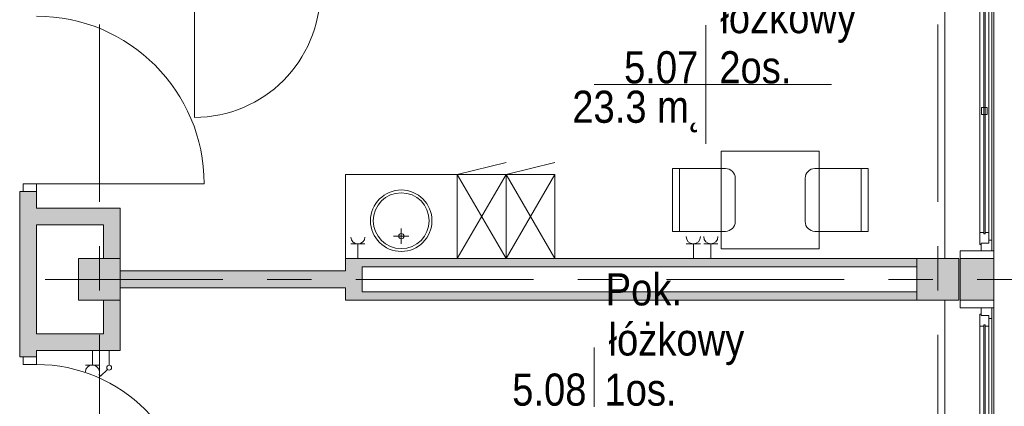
# Model space of a CAD drawing. Header units: centimetres. Extents: x -2424 to 2260, y -130 to 3012.
# Tile 76 of 81: x 530 to 1235, y 1277 to 1554. Entities that reach past the tile are written whole.
import ezdxf

# ---------------------------------------------------------------- set-up
doc = ezdxf.new("R2010")
doc.units = ezdxf.units.CM
doc.linetypes.add('Oś', pattern=[222.25, 127, -31.75, 31.75, -31.75])
for name, color, linetype, lineweight in [('A-AREA-IDEN', 2, 'Continuous', 13), ('A-DETL-GENF', 92, 'Continuous', 13), ('A-DETL-MEDM', 33, 'Continuous', 13), ('A-DOOR', 31, 'Continuous', 13), ('A-GLAZ', 151, 'Continuous', 13), ('A-WALL', 113, 'Continuous', 13), ('E-ELEC-EQPM', 71, 'Continuous', 9), ('I-FURN', 30, 'Continuous', 9), ('P-SANR-FIXT', 6, 'Continuous', 9), ('S-COLS', 52, 'Continuous', 13), ('S-GRID', 1, 'Continuous', 13)]:
    doc.layers.add(name, color=color, linetype=linetype, lineweight=lineweight)
doc.layers.add('A-WALL-PATT', color=111, linetype='Continuous', lineweight=13, plot=False)
doc.styles.add('Arial_11', font='arial.ttf', dxfattribs={"width": 0.85, "height": 23})

msp = doc.modelspace()

# ---------------------------------------------------------------- hatches: boundary and pattern name
at = {"layer": 'S-COLS', "lineweight": 9}
for points in [[(602.38, 1353.33), (602.38, 1383.33), (572.38, 1383.33), (572.38, 1353.33)], [(1202.38, 1353.33), (1202.38, 1383.33), (1172.38, 1383.33), (1172.38, 1353.33)]]:
    msp.add_hatch(color=251, dxfattribs=at).paths.add_polyline_path(points, flags=0)

# ---------------------------------------------------------------- linework, layer by layer
at = {"layer": 'A-AREA-IDEN', "color": 251, "lineweight": 9}
for p, q in [((1021.33, 1550.34), (1021.33, 1507.84)), ((1031.09, 1507.84), (941.33, 1507.84)), ((941.33, 1507.84), (1111.33, 1507.84)), ((1021.33, 1507.84), (1021.33, 1465.34)), ((941.33, 1319.49), (941.33, 1276.99))]:
    msp.add_line(p, q, dxfattribs=at)
at = {"layer": 'A-DETL-GENF', "color": 251, "lineweight": 9}
for p, q in [((542.38, 1436.83), (532.88, 1436.83)), ((532.88, 1436.83), (532.88, 1431.33)), ((532.88, 1431.33), (542.38, 1431.33)), ((542.38, 1431.33), (542.38, 1436.83)), ((542.38, 1312.83), (532.88, 1312.83)), ((532.88, 1312.83), (532.88, 1307.33)), ((542.38, 1307.33), (542.38, 1312.83)), ((532.88, 1307.33), (542.38, 1307.33))]:
    msp.add_line(p, q, dxfattribs=at)
at = {"layer": 'A-DETL-MEDM', "color": 251, "lineweight": 9}
for p, q in [((532.88, 1436.83), (542.38, 1436.83)), ((532.88, 1431.33), (532.88, 1436.83)), ((542.38, 1431.33), (532.88, 1431.33)), ((542.38, 1436.83), (542.38, 1431.33)), ((542.38, 1312.83), (532.88, 1312.83)), ((532.88, 1312.83), (532.88, 1307.33)), ((542.38, 1307.33), (542.38, 1312.83)), ((532.88, 1307.33), (542.38, 1307.33))]:
    msp.add_line(p, q, dxfattribs=at)
at = {"layer": 'A-DOOR', "color": 251, "lineweight": 9}
for p, q in [((655.38, 1574.33), (655.38, 1484.33)), ((542.38, 1436.83), (662.38, 1436.83))]:
    msp.add_line(p, q, dxfattribs=at)
for centre, radius, start, end in [((655.38, 1574.33), 90, 270, 0), ((542.38, 1436.83), 120, 0, 90), ((542.38, 1197.33), 110, 0, 90)]:
    msp.add_arc(centre, radius, start, end, dxfattribs=at)
at = {"layer": 'A-GLAZ', "color": 251, "lineweight": 9}
for p, q in [((1225.88, 1588.83), (1225.88, 1388.83)), ((1225.88, 1396.33), (1225.88, 1581.33)), ((1217.38, 1401.83), (1217.38, 1575.83)), ((1220.13, 1576.83), (1220.13, 1400.83)), ((1221.13, 1400.83), (1221.13, 1576.83)), ((1223.88, 1401.83), (1223.88, 1575.83)), ((1218.63, 1491.33), (1218.63, 1486.33)), ((1222.63, 1491.33), (1218.63, 1491.33)), ((1222.63, 1486.33), (1222.63, 1491.33)), ((1218.63, 1486.33), (1222.63, 1486.33)), ((1220.13, 1401.83), (1217.38, 1401.83)), ((1217.38, 1401.83), (1217.38, 1393.33)), ((1220.13, 1400.83), (1220.13, 1401.83)), ((1220.13, 1400.83), (1221.13, 1400.83)), ((1221.13, 1400.83), (1220.13, 1400.83)), ((1223.88, 1401.83), (1221.13, 1401.83)), ((1221.13, 1401.83), (1221.13, 1400.83)), ((1223.88, 1394.33), (1223.88, 1401.83)), ((1225.88, 1396.33), (1223.88, 1396.33)), ((1223.88, 1396.33), (1223.88, 1394.33)), ((1225.88, 1388.83), (1225.88, 1396.33)), ((1217.38, 1393.33), (1218.38, 1393.33)), ((1218.38, 1393.33), (1218.38, 1394.33)), ((1218.38, 1394.33), (1223.88, 1394.33)), ((1223.88, 1394.33), (1218.38, 1394.33)), ((1218.38, 1394.33), (1218.38, 1388.83)), ((1218.38, 1388.83), (1225.88, 1388.83)), ((1225.88, 1347.83), (1218.38, 1347.83)), ((1218.38, 1347.83), (1218.38, 1342.33)), ((1225.88, 1340.33), (1225.88, 1347.83)), ((1225.88, 1347.83), (1225.88, 1147.83)), ((1218.38, 1343.33), (1217.38, 1343.33)), ((1217.38, 1343.33), (1217.38, 1334.83)), ((1218.38, 1342.33), (1218.38, 1343.33)), ((1223.88, 1342.33), (1218.38, 1342.33)), ((1218.38, 1342.33), (1223.88, 1342.33)), ((1223.88, 1334.83), (1223.88, 1342.33)), ((1223.88, 1342.33), (1223.88, 1340.33)), ((1223.88, 1340.33), (1225.88, 1340.33)), ((1225.88, 1155.33), (1225.88, 1340.33)), ((1217.38, 1334.83), (1220.13, 1334.83)), ((1217.38, 1160.83), (1217.38, 1334.83)), ((1220.13, 1335.83), (1220.13, 1159.83)), ((1221.13, 1335.83), (1220.13, 1335.83)), ((1220.13, 1334.83), (1220.13, 1335.83)), ((1220.13, 1335.83), (1221.13, 1335.83)), ((1221.13, 1159.83), (1221.13, 1335.83)), ((1221.13, 1335.83), (1221.13, 1334.83)), ((1221.13, 1334.83), (1223.88, 1334.83)), ((1223.88, 1160.83), (1223.88, 1334.83))]:
    msp.add_line(p, q, dxfattribs=at)
at = {"layer": 'A-WALL', "color": 251, "lineweight": 9}
for p, q in [((1192.38, 1383.33), (1192.38, 1833.33)), ((1227.38, 1588.83), (1227.38, 1388.83)), ((532.88, 1431.33), (530.38, 1431.33)), ((530.38, 1431.33), (530.38, 1312.83)), ((542.38, 1419.33), (542.38, 1431.33)), ((602.38, 1419.33), (542.38, 1419.33)), ((602.38, 1383.33), (602.38, 1419.33)), ((542.38, 1329.33), (542.38, 1407.33)), ((542.38, 1407.33), (590.38, 1407.33)), ((590.38, 1407.33), (590.38, 1383.33)), ((1218.38, 1388.83), (1203.38, 1388.83)), ((1203.38, 1388.83), (1203.38, 1383.33)), ((1227.38, 1388.83), (1225.88, 1388.83)), ((1227.38, 1383.33), (1227.38, 1388.83)), ((1172.38, 1383.33), (763.38, 1383.33)), ((763.38, 1383.33), (763.38, 1374.33)), ((1203.38, 1383.33), (1203.38, 1353.33)), ((1227.38, 1383.33), (1203.38, 1383.33)), ((1227.38, 1353.33), (1227.38, 1383.33)), ((763.38, 1374.33), (602.38, 1374.33)), ((775.38, 1377.33), (1172.38, 1377.33)), ((775.38, 1359.33), (775.38, 1377.33)), ((602.38, 1362.33), (763.38, 1362.33)), ((763.38, 1362.33), (763.38, 1353.33)), ((590.38, 1353.33), (590.38, 1329.33)), ((602.38, 1317.33), (602.38, 1353.33)), ((763.38, 1353.33), (1172.38, 1353.33)), ((1172.38, 1359.33), (775.38, 1359.33)), ((1192.38, 1015.83), (1192.38, 1353.33)), ((1203.38, 1353.33), (1227.38, 1353.33)), ((1203.38, 1353.33), (1203.38, 1347.83)), ((1227.38, 1347.83), (1227.38, 1353.33)), ((1203.38, 1347.83), (1218.38, 1347.83)), ((1225.88, 1347.83), (1227.38, 1347.83)), ((1227.38, 1347.83), (1227.38, 1147.83)), ((590.38, 1329.33), (542.38, 1329.33)), ((530.38, 1312.83), (532.88, 1312.83)), ((542.38, 1312.83), (542.38, 1317.33)), ((542.38, 1317.33), (602.38, 1317.33))]:
    msp.add_line(p, q, dxfattribs=at)
at = {"layer": 'A-WALL-PATT', "color": 251, "linetype": 'Continuous', "lineweight": 9, "extrusion": (0, 0, -1)}
for points in [[(-532.88, 1312.83), (-530.38, 1431.33), (-530.38, 1312.83)], [(-530.38, 1431.33), (-532.88, 1312.83), (-542.38, 1431.33)], [(-542.38, 1431.33), (-532.88, 1312.83), (-542.38, 1312.83)], [(-602.38, 1407.33), (-542.38, 1419.33), (-542.38, 1407.33)], [(-542.38, 1419.33), (-602.38, 1407.33), (-602.38, 1419.33)], [(-590.38, 1383.33), (-602.38, 1407.33), (-590.38, 1407.33)], [(-602.38, 1407.33), (-590.38, 1383.33), (-596.78, 1383.33)], [(-602.38, 1407.33), (-596.78, 1383.33), (-599.1, 1383.33)], [(-602.38, 1407.33), (-599.1, 1383.33), (-602.38, 1383.33)], [(-775.38, 1353.33), (-763.38, 1383.33), (-763.38, 1353.33)], [(-763.38, 1383.33), (-775.38, 1353.33), (-775.38, 1383.33)], [(-1172.38, 1377.33), (-775.38, 1383.33), (-775.38, 1377.33)], [(-775.38, 1383.33), (-1172.38, 1377.33), (-1172.38, 1383.33)], [(-1203.38, 1353.33), (-1227.38, 1383.33), (-1203.38, 1383.33)], [(-1227.38, 1383.33), (-1203.38, 1353.33), (-1227.38, 1353.33)], [(-602.38, 1362.33), (-763.38, 1374.33), (-602.38, 1374.33)], [(-763.38, 1374.33), (-602.38, 1362.33), (-763.38, 1362.33)], [(-590.38, 1329.33), (-602.38, 1353.33), (-590.38, 1353.33)], [(-602.38, 1353.33), (-590.38, 1329.33), (-590.38, 1317.33)], [(-602.38, 1353.33), (-590.38, 1317.33), (-602.38, 1317.33)], [(-1172.38, 1353.33), (-775.38, 1359.33), (-775.38, 1353.33)], [(-775.38, 1359.33), (-1172.38, 1353.33), (-1172.38, 1359.33)], [(-590.38, 1317.33), (-542.38, 1329.33), (-542.38, 1317.33)], [(-542.38, 1329.33), (-590.38, 1317.33), (-590.38, 1329.33)]]:
    msp.add_solid(points, dxfattribs=at)
at = {"layer": 'E-ELEC-EQPM', "color": 251, "lineweight": 9}
for p, q in [((777.38, 1393.66), (767.38, 1393.66)), ((772.38, 1393.66), (772.38, 1383.33)), ((1017.46, 1393.83), (1007.3, 1393.83)), ((1012.38, 1393.83), (1012.38, 1383.33)), ((1029.96, 1393.83), (1019.8, 1393.83)), ((1024.88, 1393.83), (1024.88, 1383.33)), ((582.38, 1306.99), (582.38, 1317.33)), ((594.38, 1306.83), (594.38, 1317.33)), ((577.38, 1306.99), (587.38, 1306.99)), ((593.14, 1303.84), (588.2, 1298.9)), ((588.2, 1298.9), (586.89, 1300.21))]:
    msp.add_line(p, q, dxfattribs=at)
msp.add_circle((594.38, 1305.08), 1.75, dxfattribs=at)
for centre, radius, start, end in [((772.38, 1398.66), 5, 180, 0), ((1012.38, 1398.91), 5.08, 180, 0), ((1024.88, 1398.91), 5.08, 180, 0), ((582.38, 1301.99), 5, 0, 180)]:
    msp.add_arc(centre, radius, start, end, dxfattribs=at)
at = {"layer": 'I-FURN', "color": 251, "lineweight": 9}
for p, q in [((1032.38, 1460.22), (1102.38, 1460.22)), ((1032.38, 1390.22), (1032.38, 1460.22)), ((1102.38, 1460.22), (1102.38, 1390.22)), ((843.38, 1443.33), (878.38, 1451.96)), ((878.38, 1443.33), (913.38, 1451.96)), ((997.38, 1447.72), (1035.38, 1447.72)), ((997.38, 1402.72), (997.38, 1447.72)), ((1002.38, 1402.72), (1002.38, 1447.72)), ((1137.38, 1447.72), (1099.38, 1447.72)), ((1132.38, 1402.72), (1132.38, 1447.72)), ((1137.38, 1402.72), (1137.38, 1447.72)), ((763.38, 1383.33), (763.38, 1443.33)), ((763.38, 1443.33), (843.38, 1443.33)), ((878.38, 1383.33), (843.38, 1443.33)), ((878.38, 1443.33), (843.38, 1383.33)), ((843.38, 1443.33), (878.38, 1443.33)), ((843.38, 1383.33), (843.38, 1443.33)), ((843.38, 1443.33), (843.38, 1383.33)), ((913.38, 1383.33), (878.38, 1443.33)), ((913.38, 1443.33), (878.38, 1383.33)), ((878.38, 1443.33), (913.38, 1443.33)), ((878.38, 1383.33), (878.38, 1443.33)), ((878.38, 1443.33), (878.38, 1383.33)), ((913.38, 1443.33), (913.38, 1383.33)), ((1042.38, 1440.72), (1042.38, 1409.72)), ((1092.38, 1440.72), (1092.38, 1409.72)), ((1035.38, 1402.72), (997.38, 1402.72)), ((1099.38, 1402.72), (1137.38, 1402.72)), ((1102.38, 1390.22), (1032.38, 1390.22))]:
    msp.add_line(p, q, dxfattribs=at)
for centre, start, end in [((1035.38, 1440.72), 0, 90), ((1099.38, 1440.72), 90, 180), ((1035.38, 1409.72), 270, 0), ((1099.38, 1409.72), 180, 270)]:
    msp.add_arc(centre, 7, start, end, dxfattribs=at)
at = {"layer": 'P-SANR-FIXT', "color": 251, "lineweight": 9}
for p, q in [((803.38, 1393.76), (803.38, 1404.76)), ((797.88, 1399.26), (808.88, 1399.26))]:
    msp.add_line(p, q, dxfattribs=at)
for centre, radius in [((803.38, 1410.33), 22), ((803.38, 1410.33), 20), ((803.38, 1399.26), 1.9)]:
    msp.add_circle(centre, radius, dxfattribs=at)
at = {"layer": 'S-COLS', "color": 251, "lineweight": 9}
for p, q in [((602.38, 1383.33), (572.38, 1383.33)), ((572.38, 1383.33), (572.38, 1353.33)), ((602.38, 1353.33), (602.38, 1383.33)), ((1202.38, 1383.33), (1172.38, 1383.33)), ((1172.38, 1383.33), (1172.38, 1353.33)), ((1202.38, 1353.33), (1202.38, 1383.33)), ((572.38, 1353.33), (602.38, 1353.33)), ((1172.38, 1353.33), (1202.38, 1353.33))]:
    msp.add_line(p, q, dxfattribs=at)
at = {"layer": 'S-GRID', "color": 251, "linetype": 'Oś', "lineweight": 9}
for p, q in [((587.38, 2884.27), (587.38, 27.13)), ((1187.38, 2884.27), (1187.38, 27.13)), ((1342.46, 1368.33), (-1368.76, 1368.33))]:
    msp.add_line(p, q, dxfattribs=at)

# ---------------------------------------------------------------- texts
at = {"layer": 'A-AREA-IDEN', "color": 251, "lineweight": 9, "style": 'Arial_11', "width": 0.85}
for s, p in [('łóżkowy', (1031.72, 1544.62)), ('5.07', (962.83, 1508.73)), ('2os.', (1030.96, 1508.73)), ('23.3 m˛', (925.75, 1480.45)), ('Pok.', (949.65, 1349.67)), ('łóżkowy', (951.72, 1313.78)), ('5.08', (882.77, 1277.88)), ('1os.', (948.79, 1277.88))]:
    msp.add_text(s, height=23, dxfattribs=at).set_placement(p)

doc.saveas('drawing.dxf')
